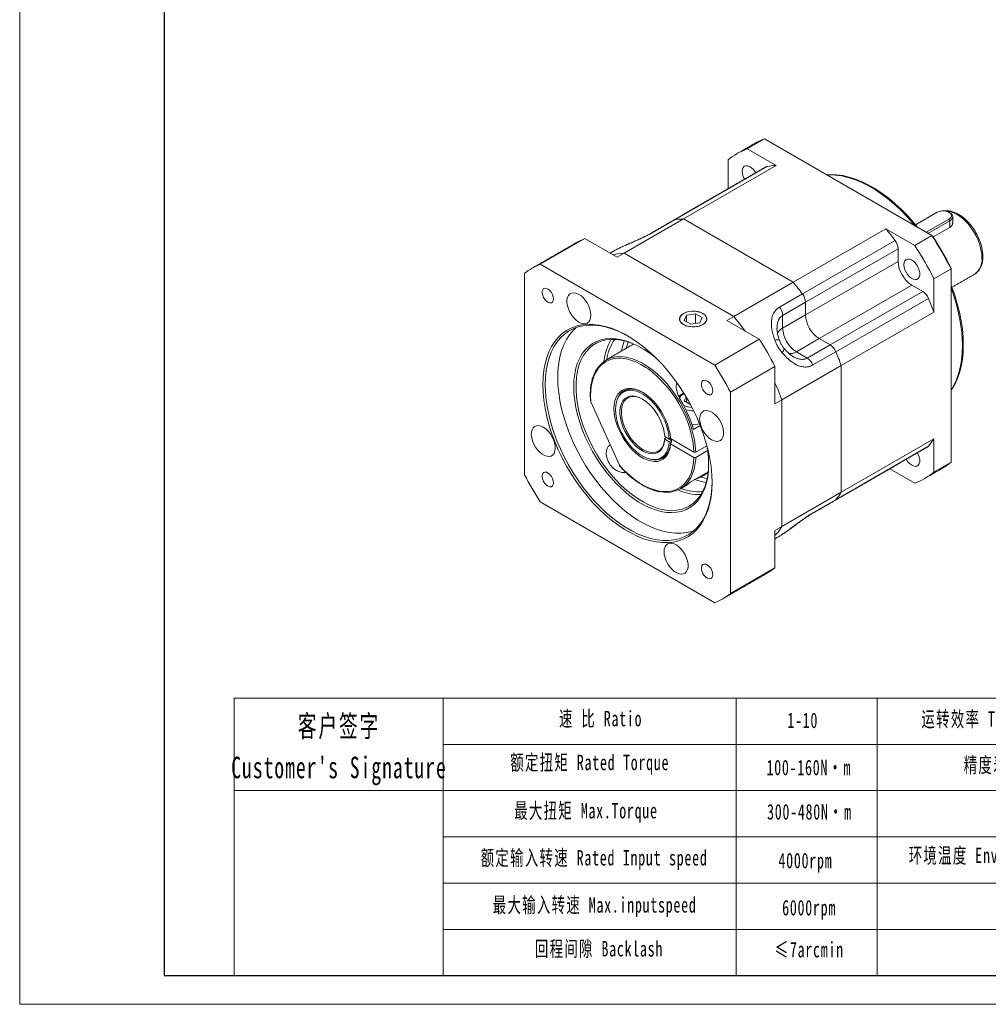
# Model space of a CAD drawing. Header units: millimetres. Extents: x -112 to 638, y -108 to 422.
# Tile 1 of 6: x -112 to 187, y -108 to 196. Entities that reach past the tile are written whole.
import ezdxf

# ---------------------------------------------------------------- set-up
doc = ezdxf.new("R2010")
doc.units = ezdxf.units.MM
doc.header["$LTSCALE"] = 1.5
doc.layers.get('0').update_dxf_attribs({"lineweight": 18})
for name, color, linetype, lineweight in [('7标注层', 4, 'Continuous', 18), ('SLD-0', 7, 'Continuous', 18), ('图框_外框线', 7, 'Continuous', 18)]:
    doc.layers.add(name, color=color, linetype=linetype, lineweight=lineweight)
doc.styles.add('标准', font='txt', dxfattribs={"width": 0.667})

msp = doc.modelspace()

# ---------------------------------------------------------------- linework, layer by layer
at = {"color": 7, "linetype": 'Continuous', "lineweight": 15}
for p, q in [((118.06566, 159.52333), (112.76236, 156.4618)), ((169.81505, 129.64904), (118.06566, 159.52333)), ((121.66649, 151.32155), (112.76236, 156.4618)), ((106.81725, 153.02864), (106.81725, 144.14925)), ((118.83626, 151.0158), (90.19844, 134.48354)), ((121.66649, 151.32155), (93.02867, 134.78928)), ((74.64389, 124.17598), (93.02867, 134.78928)), ((90.19844, 134.48354), (83.12737, 130.4015)), ((93.02867, 134.78928), (126.96979, 115.19549)), ((126.96979, 115.19549), (93.02867, 134.78928)), ((171.44681, 136.86695), (164.77735, 133.01675)), ((168.05632, 130.66433), (175.12376, 134.74428)), ((175.40661, 134.25439), (168.62205, 130.33774)), ((175.40661, 134.25439), (175.12376, 134.74428)), ((175.40661, 132.19916), (175.40661, 134.25439)), ((176.28529, 135.479), (176.28529, 133.38219)), ((126.96979, 115.19549), (155.60762, 131.72775)), ((164.51175, 126.58751), (155.60762, 131.72775)), ((175.40661, 132.19916), (170.23975, 129.2164)), ((48.72308, 120.77057), (62.51166, 128.73054)), ((72.52257, 122.95137), (62.51166, 128.73054)), ((129.80002, 111.62203), (158.43785, 128.15429)), ((164.51175, 126.58751), (169.81505, 129.64904)), ((159.39441, 125.55474), (130.75659, 109.02248)), ((159.39441, 125.55474), (159.39441, 121.66642)), ((74.64389, 124.17598), (72.52257, 122.95137)), ((74.64389, 124.17598), (108.58502, 104.58218)), ((74.64389, 124.17598), (108.58502, 104.58218)), ((48.72308, 120.77057), (102.68603, 89.61842)), ((159.39441, 121.66642), (130.75659, 105.13416)), ((175.76016, 119.35181), (170.45686, 116.29028)), ((175.76016, 119.61462), (175.76016, 119.35181)), ((175.76016, 59.59352), (175.76016, 119.35181)), ((43.88475, 55.66213), (43.88475, 117.97655)), ((170.45686, 106.00811), (170.45686, 116.29028)), ((183.02748, 117.705), (183.11417, 117.75665)), ((126.96979, 115.19549), (108.58502, 104.58218)), ((163.63705, 114.31796), (134.99923, 97.78569)), ((163.63705, 114.31796), (167.00425, 112.37411)), ((122.72895, 107.53999), (129.80002, 111.62203)), ((138.36643, 95.84185), (167.00425, 112.37411)), ((168.7772, 110.246), (140.13938, 93.71374)), ((130.75659, 109.02248), (123.68552, 104.94044)), ((130.75659, 105.13416), (130.75659, 109.02248)), ((130.75659, 109.02248), (130.75659, 105.13416)), ((93.99263, 105.04621), (93.24548, 103.43651)), ((96.78102, 105.47753), (93.99263, 105.04621)), ((93.99263, 103.00519), (93.99263, 105.04621)), ((98.82226, 104.29915), (96.78102, 105.47753)), ((96.78102, 102.48927), (96.78102, 105.47753)), ((98.07511, 102.68944), (98.82226, 104.29915)), ((106.4637, 103.35757), (108.58502, 104.58218)), ((123.68552, 101.05212), (130.75659, 105.13416)), ((123.68552, 104.94044), (123.68552, 101.05212)), ((170.45686, 106.00811), (141.81903, 89.47585)), ((93.24548, 103.43651), (95.28673, 102.25813)), ((95.28673, 102.25813), (98.07511, 102.68944)), ((116.47461, 97.5784), (106.4637, 103.35757)), ((116.47461, 97.5784), (102.68603, 89.61842)), ((127.92816, 93.70365), (134.99923, 97.78569)), ((138.36643, 95.84185), (134.99923, 97.78569)), ((134.99923, 97.78569), (138.36643, 95.84185)), ((75.3014, 94.77481), (75.40138, 95.12551)), ((131.29536, 91.75981), (138.36643, 95.84185)), ((127.92816, 93.70365), (131.29536, 91.75981)), ((140.13938, 93.71374), (133.06831, 89.6317)), ((107.52436, 81.23819), (121.31294, 89.19816)), ((121.31294, 77.63793), (121.31294, 89.19816)), ((123.43426, 78.86254), (141.81903, 89.47585)), ((141.81903, 89.47585), (141.81903, 50.28189)), ((141.81903, 50.28189), (141.81903, 89.47585)), ((93.24548, 78.53202), (93.82539, 79.78139)), ((93.99263, 78.1007), (93.99263, 79.49774)), ((107.52436, 81.23819), (107.52436, 18.92376)), ((73.25118, 58.61188), (64.41289, 78.28998)), ((95.15346, 77.43057), (93.24548, 78.53202)), ((94.55085, 77.77844), (94.93284, 77.83753)), ((123.43426, 78.86254), (121.31294, 77.63793)), ((123.43426, 78.86254), (123.43426, 39.66858)), ((123.43426, 78.86254), (123.43426, 39.66858)), ((98.18737, 70.92177), (96.11993, 69.72826)), ((87.22108, 66.94511), (87.71617, 67.23092)), ((88.60172, 66.7197), (87.22137, 67.51656)), ((87.22137, 66.70002), (88.60172, 65.90316)), ((88.60172, 66.7197), (89.03362, 66.96903)), ((89.30883, 66.31136), (88.60172, 65.90316)), ((89.13171, 66.82201), (88.77799, 66.61781)), ((88.77799, 66.61781), (89.30883, 66.31136)), ((89.46362, 65.81373), (89.03935, 65.56881)), ((89.04031, 66.87478), (96.26571, 62.70365)), ((89.04031, 65.2417), (96.26571, 61.07057)), ((89.46116, 66.63183), (89.10743, 66.42763)), ((89.26494, 65.67922), (89.30883, 66.31136)), ((89.46362, 65.81373), (89.28621, 65.91615)), ((96.26571, 62.70365), (96.15439, 64.27298)), ((96.83166, 62.70349), (100.25503, 64.67975)), ((140.13938, 47.98329), (168.7772, 64.51555)), ((141.81903, 50.28189), (170.45686, 66.81415)), ((170.45686, 56.53199), (170.45686, 66.81415)), ((96.83166, 61.07041), (100.49522, 63.18533)), ((158.82089, 58.6959), (158.77297, 58.66642)), ((170.45686, 56.53199), (175.76016, 59.59352)), ((95.05893, 53.39738), (100.67261, 56.63809)), ((98.8623, 55.26484), (98.8623, 55.59302)), ((100.3558, 56.12363), (100.63332, 56.29176)), ((156.82017, 57.53909), (164.51175, 53.09883)), ((141.81903, 50.28189), (123.43426, 39.66858)), ((102.68603, 16.12974), (48.72308, 47.28189)), ((133.06831, 43.90125), (140.13938, 47.98329)), ((121.31294, 38.44397), (123.43426, 39.66858)), ((121.31294, 26.88374), (121.31294, 38.44397)), ((121.31294, 26.88374), (107.52436, 18.92376))]:
    msp.add_line(p, q, dxfattribs=at)
for p, q in [((18.74481, -13.38274), (18.74481, -99.14409)), ((109.26824, -13.38274), (109.26824, -99.14409))]:
    msp.add_line(p, q)
for points in [[(111.16218, 149.5103), (111.23993, 150.17614), (111.46831, 150.71038), (111.83295, 151.07944), (112.31095, 151.26013), (112.87228, 151.2411), (113.48166, 151.02355), (114.1008, 150.62114), (114.6908, 150.05917), (115.2146, 149.37293), (115.38518, 149.09541)], [(118.50114, 150.89422), (118.62642, 150.95536), (118.83626, 151.0158)], [(137.24173, 148.45322), (138.47553, 148.51899), (140.33992, 148.45195), (142.26313, 148.1911), (144.2349, 147.73785), (146.24472, 147.0946), (148.28185, 146.26479), (150.33544, 145.25285), (152.39452, 144.06417), (154.4481, 142.70509), (156.48524, 141.18288), (158.49505, 139.50564), (160.46683, 137.68233), (162.39004, 135.72268), (164.25443, 133.63714), (165.48822, 132.14686)], [(164.70241, 132.6005), (163.94419, 133.50533), (162.07354, 135.59788), (160.14386, 137.56411), (158.16546, 139.39355), (156.14889, 141.07642), (154.10491, 142.60375), (152.04442, 143.96739), (149.97843, 145.16007), (147.91794, 146.17541), (145.87396, 147.00801), (143.85739, 147.65342), (141.87899, 148.1082), (139.94931, 148.36992), (138.07866, 148.43718), (137.32044, 148.40778)], [(175.12376, 134.74428), (175.60191, 135.1242), (175.85328, 135.57081), (175.85328, 136.04042), (175.60191, 136.48703), (175.12376, 136.86695), (174.46566, 137.14297), (173.69202, 137.28809), (172.87856, 137.28808), (172.10491, 137.14297), (171.44681, 136.86695)], [(185.3061, 122.7413), (185.23041, 124.03504), (185.00479, 125.391), (184.63365, 126.78279), (184.1242, 128.1833), (183.48636, 129.5653), (182.73254, 130.90187), (181.87743, 132.167), (180.93766, 133.33607), (179.93152, 134.38632), (178.8786, 135.29731), (177.79938, 136.05131), (176.71489, 136.63364), (175.64622, 137.03298), (174.61417, 137.24153), (173.85937, 137.26952)], [(89.86331, 134.36195), (89.98859, 134.42309), (90.19844, 134.48354)], [(90.19844, 134.48354), (89.98859, 134.42309), (89.86331, 134.36195)], [(175.40695, 136.70341), (175.68691, 136.51687), (176.09613, 136.08422), (176.27764, 135.60255), (176.21673, 135.11087), (175.91833, 134.64901), (175.40661, 134.25439)], [(83.12737, 130.4015), (82.91753, 130.34105), (82.78683, 130.27676)], [(74.64389, 124.17598), (72.59287, 123.99516), (71.15768, 123.7393)], [(71.15768, 123.7393), (72.59287, 123.99516), (74.64389, 124.17598)], [(161.16218, 120.64592), (161.23993, 121.31176), (161.46831, 121.84599), (161.83295, 122.21505), (162.31095, 122.39574), (162.87228, 122.37671), (163.48166, 122.15916), (164.1008, 121.75676), (164.6908, 121.19478), (165.2146, 120.50855), (165.63927, 119.74117), (165.93813, 118.94088), (166.09241, 118.15794), (166.09241, 117.44156), (165.93813, 116.83675), (165.63927, 116.38152), (165.2146, 116.10446), (164.6908, 116.02298), (164.1008, 116.14221), (163.48166, 116.45466), (162.87228, 116.94068), (162.31095, 117.56975), (161.83295, 118.30233), (161.46831, 119.09239), (161.23993, 119.8903), (161.16218, 120.64592)], [(52.84732, 110.0814), (52.76878, 110.72843), (52.54015, 111.40866), (52.18174, 112.06162), (51.72539, 112.62931), (51.21166, 113.06129), (50.68619, 113.31916), (50.19567, 113.38002), (49.78369, 113.23846), (49.48685, 112.90706), (49.33153, 112.41527), (49.33153, 111.80677), (49.48685, 111.13564), (49.78369, 110.46152), (50.19567, 109.8443), (50.68619, 109.33882), (51.21166, 108.99), (51.72539, 108.82883), (52.18174, 108.86964), (52.54015, 109.10879), (52.76878, 109.52504), (52.84732, 110.0814)], [(175.76016, 114.35636), (175.94764, 113.86836), (176.88914, 111.21022), (177.69446, 108.55697), (178.35929, 105.92277), (178.8801, 103.32168), (179.25411, 100.76758), (179.47931, 98.27409), (179.55451, 95.85451), (179.47931, 93.52177), (179.25411, 91.28829), (178.8801, 89.166), (178.35929, 87.16623), (177.69446, 85.29964), (176.88914, 83.57619), (175.94764, 82.00507), (175.76016, 81.73354)], [(175.76016, 81.8245), (176.62137, 83.27613), (177.42939, 85.00538), (178.09646, 86.87824), (178.61902, 88.88474), (178.99428, 91.01416), (179.22024, 93.25514), (179.2957, 95.59573), (179.22024, 98.02343), (178.99428, 100.5253), (178.61902, 103.08799), (178.09646, 105.69782), (177.42939, 108.34087), (176.62137, 111.00303), (175.76016, 113.44899)], [(64.39084, 105.03509), (64.31485, 105.94189), (64.08999, 106.89931), (63.72546, 107.86814), (63.23619, 108.80872), (62.64221, 109.68255), (61.96784, 110.45385), (61.24068, 111.09104), (60.49051, 111.56804), (59.74803, 111.86531), (59.04365, 111.9707), (58.40621, 111.87987), (57.86179, 111.59656), (57.43269, 111.13236), (57.13647, 110.50627), (56.98527, 109.74393), (56.98527, 108.87654), (57.13647, 107.93963), (57.43269, 106.97153), (57.86179, 106.0119), (58.40621, 105.10002), (59.04365, 104.27321), (59.74803, 103.56533), (60.49051, 103.00537), (61.24068, 102.61623), (61.96784, 102.41387), (62.64221, 102.40655), (63.23619, 102.59458), (63.72546, 102.97027), (64.08999, 103.51823), (64.31485, 104.21602), (64.39084, 105.03509)], [(99.03907, 105.60269), (98.29501, 105.94524), (97.43756, 106.18362), (96.50972, 106.30587), (95.55802, 106.30587), (94.63018, 106.18362), (93.77274, 105.94524), (93.02867, 105.6027), (92.43529, 105.17315), (92.02237, 104.67816), (91.81059, 104.14253), (91.8106, 103.59313), (92.02237, 103.0575), (92.43529, 102.5625), (93.02867, 102.13296), (93.77273, 101.79041), (94.63019, 101.55204), (95.55802, 101.42978), (96.50972, 101.42978), (97.43756, 101.55204), (98.29501, 101.79041), (99.03908, 102.13296), (99.63245, 102.5625), (100.04537, 103.0575), (100.25715, 103.59313), (100.25715, 104.14253), (100.04538, 104.67816), (99.63245, 105.17315), (99.03907, 105.60269)], [(100.07917, 104.49357), (99.72016, 105.01526), (99.16241, 105.47509), (98.43601, 105.84828), (97.58011, 106.11469), (96.64085, 106.25998), (95.66886, 106.27631), (94.71656, 106.16279), (93.83527, 105.92556), (93.07251, 105.57739), (92.46939, 105.13705), (92.05844, 104.6283), (91.86181, 104.07854), (91.89009, 103.51743), (92.14176, 102.9752), (92.60326, 102.4811), (93.24971, 102.06176), (94.04624, 101.73978), (94.94994, 101.53253), (95.91207, 101.45117), (96.88076, 101.50009), (97.8038, 101.67666), (98.63142, 101.97136), (99.319, 102.3683), (99.82949, 102.84607), (100.13535, 103.37893), (100.2201, 103.93815), (100.07917, 104.49357)], [(112.07122, 100.12042), (110.63603, 102.03331), (108.58502, 104.58218)], [(108.58502, 104.58218), (110.63603, 102.03331), (112.07122, 100.12042)], [(101.8675, 53.3466), (101.79074, 51.07822), (101.56089, 48.91177), (101.1793, 46.85999), (100.64822, 44.9349), (99.97075, 43.14781), (99.15089, 41.50921), (98.19343, 40.0287), (97.104, 38.71499), (95.88899, 37.57577), (94.55552, 36.61773), (93.11144, 35.8465), (91.5652, 35.2666), (89.92588, 34.88144), (88.20311, 34.69327), (86.407, 34.7032), (84.54807, 34.91117), (82.63725, 35.31596), (80.68575, 35.91519), (78.70501, 36.70535), (76.70667, 37.68181), (74.70244, 38.83882), (72.7041, 40.16961), (70.72336, 41.66636), (68.77185, 43.32028), (66.86103, 45.12168), (65.00211, 47.05998), (63.20599, 49.1238), (61.48322, 51.30104), (59.84391, 53.57892), (58.29767, 55.94406), (56.85358, 58.3826), (55.52012, 60.88022), (54.30511, 63.42226), (53.21568, 65.99381), (52.25822, 68.57977), (51.43835, 71.16497), (50.76089, 73.73424), (50.22981, 76.2725), (49.84822, 78.76486), (49.61837, 81.19668), (49.5416, 83.55371), (49.61837, 85.8221), (49.84822, 87.98854), (50.22981, 90.04033), (50.76089, 91.96541), (51.43835, 93.7525), (52.25822, 95.3911), (53.21568, 96.87161), (54.30511, 98.18533), (55.52012, 99.32454), (56.85358, 100.28258), (58.29767, 101.05381), (59.84391, 101.63371), (61.48322, 102.01887), (63.20599, 102.20704), (65.00211, 102.19711), (66.86103, 101.98914), (68.77185, 101.58435), (70.72336, 100.98512), (72.7041, 100.19496), (74.70244, 99.2185), (76.70667, 98.06149), (78.70501, 96.7307), (80.68575, 95.23396), (82.63725, 93.58003), (84.54807, 91.77863), (86.407, 89.84034), (88.20311, 87.77651), (89.92588, 85.59927), (91.5652, 83.3214), (93.11144, 80.95625), (94.55552, 78.51771), (95.88899, 76.02009), (97.104, 73.47805), (98.19343, 70.90651), (99.15089, 68.32054), (99.97075, 65.73534), (100.64822, 63.16607), (101.1793, 60.62781), (101.56089, 58.13545), (101.79074, 55.70363), (101.8675, 53.3466)], [(75.88615, 98.5566), (75.06954, 99.00682), (73.0982, 99.97008), (71.14423, 100.74956), (69.21909, 101.3407), (67.33409, 101.74002), (65.50029, 101.94517), (63.72845, 101.95497), (62.02896, 101.76934), (60.41179, 101.38938), (58.88645, 100.81732), (57.46188, 100.05651), (56.14644, 99.11143), (54.94784, 97.9876), (53.87313, 96.69164), (52.92861, 95.23114), (52.11983, 93.61468), (51.45152, 91.85174), (50.92761, 89.95267), (50.55118, 87.92861), (50.32444, 85.79144), (50.24871, 83.55371), (50.32444, 81.22853), (50.55118, 78.82957), (50.92761, 76.3709), (51.45152, 73.86694), (52.11983, 71.33239), (52.92861, 68.78212), (53.87313, 66.2311), (54.94784, 63.69431), (56.14644, 61.18662), (57.46188, 58.72275), (58.88645, 56.31716), (60.41179, 53.98398), (62.02896, 51.73689), (63.72845, 49.58907), (65.50029, 47.55313), (67.33409, 45.64103), (69.21909, 43.86398), (71.14423, 42.2324), (73.0982, 40.75588), (75.06954, 39.44308), (77.04668, 38.3017), (79.01802, 37.33844), (80.97199, 36.55896), (82.89712, 35.96782), (84.78212, 35.5685), (86.61592, 35.36334), (88.38777, 35.35355), (90.08726, 35.53917), (91.70442, 35.91913), (93.22976, 36.49119), (94.65433, 37.252), (95.96978, 38.19709), (97.16837, 39.32091), (98.24308, 40.61688), (99.1876, 42.07738), (99.99639, 43.69384), (100.66469, 45.45678), (101.1886, 47.35585), (101.56503, 49.37991), (101.79177, 51.51707), (101.8669, 53.55175)], [(59.858, 101.20768), (58.83693, 100.23272), (57.76222, 98.93676), (56.8177, 97.47626), (56.00891, 95.8598), (55.34061, 94.09686), (54.8167, 92.19779), (54.44027, 90.17373), (54.21352, 88.03656), (54.13779, 85.79883), (54.21352, 83.47366), (54.44027, 81.07469), (54.8167, 78.61602), (55.34061, 76.11206), (56.00891, 73.57751), (56.8177, 71.02724), (57.76222, 68.47622), (58.83693, 65.93943), (60.03552, 63.43174), (61.35096, 60.96787), (62.77554, 58.56229), (64.30088, 56.2291), (65.91804, 53.98201), (67.61753, 51.83419), (69.38938, 49.79826), (71.22318, 47.88615), (73.10818, 46.1091), (75.03331, 44.47752), (76.98728, 43.001), (78.95862, 41.6882), (80.93576, 40.54682), (82.9071, 39.58356), (84.86107, 38.80408), (86.7862, 38.21294), (88.6712, 37.81362), (90.50501, 37.60846), (92.27685, 37.59867), (93.97634, 37.78429), (95.5935, 38.16425), (96.1473, 38.34596)], [(100.80684, 58.85736), (100.73169, 56.85794), (100.50679, 54.95969), (100.13376, 53.17628), (99.61528, 51.52057), (98.9551, 50.00449), (98.15796, 48.63895), (97.22961, 47.4338), (96.17674, 46.39772), (95.00694, 45.53818), (93.72863, 44.86136), (92.35103, 44.37215), (90.88406, 44.07407), (89.33828, 43.96926), (87.72485, 44.05849), (86.05537, 44.3411), (84.34189, 44.81507), (82.59674, 45.47698), (80.8325, 46.32205), (79.06188, 47.34421), (77.29764, 48.53608), (75.5525, 49.88908), (73.83901, 51.39346), (72.16954, 53.03838), (70.5561, 54.81199), (69.01032, 56.7015), (67.54335, 58.69332), (66.16575, 60.77308), (64.88744, 62.9258), (63.71764, 65.13597), (62.66477, 67.38766), (61.73642, 69.66466), (60.93928, 71.95055), (60.2791, 74.22887), (59.76062, 76.4832), (59.38759, 78.6973), (59.16269, 80.85522), (59.08754, 82.9414), (59.16269, 84.94082), (59.38759, 86.83907), (59.76062, 88.62247), (60.2791, 90.27818), (60.93928, 91.79427), (61.73642, 93.15981), (62.66477, 94.36496), (63.71764, 95.40104), (64.88744, 96.26058), (66.16575, 96.9374), (67.54335, 97.42661), (69.01032, 97.72469), (70.5561, 97.8295), (72.16954, 97.74027), (73.83901, 97.45766), (75.5525, 96.98369), (77.29764, 96.32178), (79.06188, 95.47671), (80.8325, 94.45455), (82.59674, 93.26268), (84.34189, 91.90968), (84.79187, 91.5319)], [(80.12809, 94.882), (78.97793, 95.49749), (77.22369, 96.2914), (75.49224, 96.89882), (73.79639, 97.31527), (72.14869, 97.53765), (70.56135, 97.56432), (69.04612, 97.39509), (67.61421, 97.0312), (66.27623, 96.47536), (65.04208, 95.73166), (63.9209, 94.80563), (62.92099, 93.70412), (62.04975, 92.43528), (61.31364, 91.00851), (60.7181, 89.43437), (60.26755, 87.72451), (59.96531, 85.89159), (59.81364, 83.94919), (59.81364, 81.91169), (59.96531, 79.79416), (60.26755, 77.61229), (60.7181, 75.38223), (61.31364, 73.1205), (62.04975, 70.84383), (62.92099, 68.56908), (63.9209, 66.3131), (65.04208, 64.09258), (66.27623, 61.92397), (67.61421, 59.82332), (69.04612, 57.80619), (70.56135, 55.8875), (72.14869, 54.08147), (73.79639, 52.40147), (75.49224, 50.85992), (77.22369, 49.46825), (78.97793, 48.23677), (80.74196, 47.17457), (82.50272, 46.28954), (84.24718, 45.58823), (85.96242, 45.07582), (87.63574, 44.75611), (89.25476, 44.63147), (90.80748, 44.70281), (92.28242, 44.96962), (93.66865, 45.42991), (94.95591, 46.08029), (96.13466, 46.91592), (97.19619, 47.93063), (98.13263, 49.11691), (98.93705, 50.46596), (99.60349, 51.96781), (100.12702, 53.61133), (100.50376, 55.38436), (100.73093, 57.27377), (100.80609, 59.06277)], [(73.89815, 93.96473), (74.25787, 95.61293), (74.73602, 97.10704)], [(75.40138, 95.12551), (75.94651, 96.64753), (75.98763, 96.74335)], [(77.64206, 96.11812), (77.39712, 95.98449), (77.35767, 95.96187)], [(82.09253, 88.40656), (81.41304, 88.87043), (79.86188, 89.8037), (78.31485, 90.56069), (76.78655, 91.13429), (75.29137, 91.51907), (73.8434, 91.71143), (72.4563, 91.70953), (71.14315, 91.51341), (69.91631, 91.1249), (68.78735, 90.54768), (67.76691, 89.78718), (66.86462, 88.85057), (66.08898, 87.74667), (65.44729, 86.4859), (64.94561, 85.08014), (64.58866, 83.54264), (64.37982, 81.88789), (64.32104, 80.13148), (64.41289, 78.28998)], [(75.3249, 92.07412), (75.76483, 91.98571), (77.27936, 91.563), (78.82446, 90.95254), (80.38582, 90.15998), (81.94902, 89.19264), (83.49959, 88.05949), (85.02319, 86.77099), (86.50571, 85.33907), (87.93345, 83.77697), (89.29321, 82.09915), (90.57239, 80.32113), (91.75918, 78.45934), (92.84258, 76.53103), (93.81258, 74.55401), (94.66021, 72.54659), (95.37762, 70.52733), (95.95818, 68.5149), (96.39652, 66.52794), (96.68858, 64.58481), (96.83166, 62.70349)], [(89.04031, 65.2417), (88.86921, 64.00858), (88.54658, 62.90094), (88.07813, 61.93835), (87.47214, 61.13785), (86.73932, 60.51357), (85.89265, 60.07658), (84.94708, 59.83459), (83.91935, 59.79188), (82.82763, 59.94921), (81.69122, 60.3038), (80.53022, 60.84937), (79.36516, 61.57628), (78.21664, 62.47168), (77.10499, 63.51972), (76.04984, 64.70188), (75.06988, 65.99724), (74.18241, 67.38291), (73.40315, 68.83437), (72.74587, 70.32596), (72.22218, 71.8313), (71.84137, 73.32377), (71.61015, 74.77697), (71.53262, 76.16521), (71.61015, 77.46394), (71.84137, 78.65019), (72.22218, 79.70297), (72.74587, 80.60368), (73.40315, 81.33639), (74.18241, 81.88813), (75.06988, 82.24915), (76.04984, 82.41307), (77.10499, 82.37699), (78.21664, 82.14154), (79.36516, 81.71089), (80.53022, 81.09265), (81.69122, 80.29776), (82.82763, 79.34028), (83.91935, 78.23713), (84.94708, 77.00783), (85.89265, 75.67411), (86.73932, 74.25956), (87.47214, 72.78921), (88.07813, 71.28904), (88.54658, 69.78559), (88.86921, 68.30544), (89.04031, 66.87478)], [(80.46859, 81.13074), (79.36883, 81.66559), (78.24212, 82.03651), (77.1586, 82.20879), (76.13825, 82.17923), (75.1999, 81.94839), (74.36085, 81.52052), (73.63659, 80.90352), (73.04046, 80.10876), (72.58347, 79.15092), (72.49356, 78.89275)], [(102.09732, 81.64998), (102.01878, 82.29701), (101.79015, 82.97724), (101.43174, 83.6302), (100.97539, 84.19789), (100.46166, 84.62987), (99.93619, 84.88774), (99.44567, 84.9486), (99.03369, 84.80705), (98.73685, 84.47564), (98.58153, 83.98385), (98.58153, 83.37535), (98.73685, 82.70423), (99.03369, 82.0301), (99.44567, 81.41288), (99.93619, 80.9074), (100.46166, 80.55858), (100.97539, 80.39741), (101.43174, 80.43822), (101.79015, 80.67737), (102.01878, 81.09362), (102.09732, 81.64998)], [(123.43426, 78.86254), (122.25233, 81.9133), (121.31294, 84.11348)], [(121.31294, 84.11348), (122.25233, 81.9133), (123.43426, 78.86254)], [(88.60172, 66.7197), (88.47899, 68.07452), (88.20801, 69.48425), (87.79369, 70.92333), (87.24354, 72.36568), (86.56753, 73.78515), (85.77793, 75.156), (84.88903, 76.45339), (83.91696, 77.65381), (82.87934, 78.73548), (81.79498, 79.6788), (80.68352, 80.46667), (79.56513, 81.08482), (78.46008, 81.52202), (77.38839, 81.77037), (76.3695, 81.82535), (75.42186, 81.68597), (74.56267, 81.35475), (73.8075, 80.83771), (73.17004, 80.1442), (72.66183, 79.28682), (72.2921, 78.28109), (72.06755, 77.14524), (71.99224, 75.89988), (72.06755, 74.56757), (72.2921, 73.17246), (72.66183, 71.73985), (73.17004, 70.2957), (73.8075, 68.8662), (74.56267, 67.47725), (75.42186, 66.15403), (76.3695, 64.92054), (77.38839, 63.79913), (78.46008, 62.81013), (79.56513, 61.97146), (80.68352, 61.29834), (81.79498, 60.80296), (82.87934, 60.4943), (83.91696, 60.37796), (84.88903, 60.45605), (85.77793, 60.72714), (86.56753, 61.18634), (87.24354, 61.82531), (87.79369, 62.63246), (88.20801, 63.59318), (88.47899, 64.69004), (88.60172, 65.90316)], [(87.22137, 66.70002), (87.08977, 65.58037), (86.80416, 64.586), (86.37102, 63.73949), (85.80018, 63.06003), (85.10458, 62.56304), (84.30001, 62.25979), (83.40471, 62.15716), (82.439, 62.25747), (81.42478, 62.55846), (80.38507, 63.0533), (79.34344, 63.73075), (78.32352, 64.57546), (77.34846, 65.56825), (76.44038, 66.68661), (75.61986, 67.90517), (74.90554, 69.19628), (74.3136, 70.53066), (73.85748, 71.87803), (73.54753, 73.20784), (73.39078, 74.4899), (73.39078, 75.69514), (73.54753, 76.79622), (73.85748, 77.76816), (74.3136, 78.58891), (74.90554, 79.23986), (75.61986, 79.70622), (76.44038, 79.97744), (77.34846, 80.04735), (78.32352, 79.91436), (79.34344, 79.5815), (80.38507, 79.05631), (81.42478, 78.35071), (82.439, 77.48071), (83.40471, 76.46604), (84.30001, 75.32972), (85.10458, 74.09753), (85.80018, 72.79742), (86.37102, 71.45888), (86.80416, 70.11227), (87.08977, 68.78816), (87.22137, 67.51656)], [(80.40875, 79.04226), (79.5799, 79.4465), (78.59188, 79.7681), (77.64739, 79.89613), (76.76783, 79.82768), (75.97314, 79.56431), (75.28134, 79.11197), (74.70808, 78.48092), (74.26637, 77.68547), (73.96622, 76.74363), (73.81442, 75.67675), (73.81442, 74.50901), (73.96622, 73.26687), (74.26637, 71.97848), (74.70808, 70.67304), (75.28134, 69.38013), (75.97314, 68.12905), (76.76783, 66.94814), (77.64739, 65.86418), (78.59188, 64.90172), (79.5799, 64.08258), (80.58907, 63.42532), (81.59651, 62.94483), (82.57939, 62.65201), (83.51544, 62.55348), (84.38345, 62.65148), (85.16375, 62.9438), (85.83865, 63.4238), (86.39286, 64.08061), (86.81383, 64.89934), (87.092, 65.86144), (87.22108, 66.94511)], [(94.65579, 77.71786), (94.78387, 77.76358), (94.94615, 77.81317)], [(101.73038, 66.49042), (102.47766, 66.14677), (103.19435, 65.9927), (103.85111, 66.03451), (104.42104, 66.27048), (104.88081, 66.69097), (105.21161, 67.27874), (105.39988, 68.00975), (105.43793, 68.85406), (105.32418, 69.77711), (105.06331, 70.7411), (104.66599, 71.70657), (104.14848, 72.63399), (103.53197, 73.4854), (102.84171, 74.22594), (102.10595, 74.82529), (101.35481, 75.25891), (100.61905, 75.50906), (99.92879, 75.56548), (99.31228, 75.42587), (98.79478, 75.09595), (98.39745, 74.58922), (98.13658, 73.92642), (98.02283, 73.1347), (98.06088, 72.24647), (98.24916, 71.29808), (98.57995, 70.32838), (99.03972, 69.37705), (99.60966, 68.48304), (100.26641, 67.68297), (100.9831, 67.00957), (101.73038, 66.49042)], [(49.67872, 70.40989), (48.93144, 70.75354), (48.21475, 70.90761), (47.558, 70.8658), (46.98807, 70.62983), (46.52829, 70.20934), (46.1975, 69.62157), (46.00922, 68.89056), (45.97118, 68.04625), (46.08492, 67.1232), (46.34579, 66.15921), (46.74312, 65.19374), (47.26063, 64.26632), (47.87713, 63.41491), (48.5674, 62.67437), (49.30316, 62.07502), (50.05429, 61.6414), (50.79005, 61.39126), (51.48032, 61.33483), (52.09682, 61.47444), (52.61433, 61.80437), (53.01165, 62.3111), (53.27253, 62.97389), (53.38627, 63.76561), (53.34823, 64.65384), (53.15995, 65.60223), (52.82915, 66.57193), (52.36938, 67.52326), (51.79945, 68.41727), (51.1427, 69.21735), (50.42601, 69.89074), (49.67872, 70.40989)], [(83.14186, 60.44736), (83.88806, 60.3342), (84.91658, 60.34074), (85.86517, 60.54881), (86.71633, 60.95458), (87.45438, 61.55057), (88.06569, 62.32577), (88.539, 63.26589), (88.86556, 64.35359), (89.03935, 65.56881)], [(168.7772, 64.51555), (168.61995, 64.36401), (168.50413, 64.28593)], [(73.25118, 58.61188), (74.70574, 57.04757), (76.21529, 55.62138), (77.76498, 54.34733), (79.33959, 53.23793), (80.92365, 52.30409), (82.50158, 51.55498), (84.05789, 50.99797), (85.57727, 50.63853), (87.04481, 50.48019), (88.44608, 50.5245), (89.7673, 50.77104), (90.9955, 51.21737), (92.11861, 51.85912), (93.12559, 52.68997), (94.00655, 53.70176), (94.75282, 54.88456), (95.35708, 56.22673), (95.81339, 57.71508), (96.11726, 59.335), (96.26571, 61.07057)], [(85.43765, 60.59718), (86.28943, 60.79373), (86.79148, 61.00313)], [(165.38842, 62.48726), (165.63927, 62.00302), (165.93813, 61.20272), (166.09241, 60.41979), (166.09241, 59.70341), (165.93813, 59.0986), (165.63927, 58.64337), (165.2146, 58.36631), (164.6908, 58.28483), (164.1008, 58.40406), (163.48166, 58.7165), (162.87228, 59.20253), (162.31095, 59.83159), (161.88814, 60.46659)], [(52.84732, 53.20932), (52.76878, 53.85635), (52.54015, 54.53657), (52.18174, 55.18954), (51.72539, 55.75723), (51.21166, 56.18921), (50.68619, 56.44708), (50.19567, 56.50794), (49.78369, 56.36638), (49.48685, 56.03498), (49.33153, 55.54318), (49.33153, 54.93469), (49.48685, 54.26356), (49.78369, 53.58944), (50.19567, 52.97222), (50.68619, 52.46674), (51.21166, 52.11792), (51.72539, 51.95675), (52.18174, 51.99755), (52.54015, 52.23671), (52.76878, 52.65295), (52.84732, 53.20932)], [(100.34741, 54.5464), (98.88634, 54.794), (98.31401, 54.93276)], [(140.13938, 47.98329), (139.98213, 47.83175), (139.86631, 47.75366)], [(139.86631, 47.75366), (139.98213, 47.83175), (140.13938, 47.98329)], [(132.78415, 43.66531), (132.91106, 43.74971), (133.06831, 43.90125)], [(121.31294, 36.86687), (122.25233, 37.98245), (123.43426, 39.66858)], [(123.43426, 39.66858), (122.25233, 37.98245), (121.31294, 36.86687)], [(87.01826, 31.86522), (87.09425, 30.95842), (87.31912, 30.00101), (87.68364, 29.03217), (88.17291, 28.09159), (88.76689, 27.21776), (89.44127, 26.44646), (90.16842, 25.80927), (90.9186, 25.33227), (91.66107, 25.035), (92.36545, 24.92961), (93.0029, 25.02044), (93.54732, 25.30375), (93.97642, 25.76796), (94.27263, 26.39404), (94.42384, 27.15639), (94.42384, 28.02377), (94.27263, 28.96068), (93.97642, 29.92878), (93.54732, 30.88841), (93.0029, 31.80029), (92.36545, 32.6271), (91.66107, 33.33498), (90.9186, 33.89495), (90.16842, 34.28408), (89.44127, 34.48645), (88.76689, 34.49376), (88.17291, 34.30573), (87.68364, 33.93004), (87.31912, 33.38208), (87.09425, 32.68429), (87.01826, 31.86522)], [(102.09732, 24.7779), (102.01878, 25.42493), (101.79015, 26.10515), (101.43174, 26.75812), (100.97539, 27.32581), (100.46166, 27.75779), (99.93619, 28.01566), (99.44567, 28.07652), (99.03369, 27.93496), (98.73685, 27.60356), (98.58153, 27.11176), (98.58153, 26.50327), (98.73685, 25.83214), (99.03369, 25.15802), (99.44567, 24.5408), (99.93619, 24.03532), (100.46166, 23.6865), (100.97539, 23.52533), (101.43174, 23.56613), (101.79015, 23.80528), (102.01878, 24.22153), (102.09732, 24.7779)]]:
    msp.add_lwpolyline(points, dxfattribs=at)
for centre, radius, start, end in [((124.69423, 141.16651), 19.51693, 109.8544515, 119.976451), ((119.36571, 138.16285), 19.45394, 109.8424727, 130.168257), ((116.3294, 149.71859), 5.17142, 182.3083715, 210.7466733), ((122.41821, 131.11077), 20.22475, 92.1300747, 100.2013032), ((93.78039, 114.5785), 20.22475, 92.1300747, 100.2013032), ((93.78039, 114.5785), 20.22475, 92.1300747, 100.2013032), ((92.01973, 78.45775), 82.95247, 36.8052226, 39.9541945), ((69.88517, 110.36834), 19.78735, 111.8783872, 119.9865144), ((154.8404, 125.35475), 4.55841, 2.5145171, 37.8901003), ((86.12391, 74.46512), 100.24705, 26.6001013, 33.3998915), ((86.96459, 74.95044), 99.39589, 26.7023993, 33.2975932), ((80.82061, 71.40359), 100.24705, 26.6001013, 33.3998915), ((179.7919, 122.19184), 5.54151, 306.8358483, 5.6904173), ((56.07919, 102.44594), 19.74599, 111.8721617, 128.138563), ((168.60571, 122.08559), 9.22083, 182.6054624, 237.3945172), ((63.3819, 61.92549), 82.95247, 36.8052226, 39.9541945), ((63.3819, 61.92549), 82.95247, 36.8052226, 39.9541945), ((126.20257, 108.82249), 4.55841, 2.5145171, 37.8901003), ((126.20257, 108.82249), 4.55841, 2.5145171, 37.8901003), ((164.55438, 108.53051), 4.55797, 22.1090563, 57.4869493), ((92.52562, 77.57246), 82.957, 20.0460812, 23.1949658), ((119.13151, 104.74045), 4.55841, 2.5145171, 37.8901003), ((139.96788, 105.55332), 9.22083, 182.6054624, 237.3945172), ((139.96788, 105.55332), 9.22083, 182.6054624, 237.3945172), ((125.23458, 97.97421), 3.44574, 116.7153362, 158.2495194), ((132.89682, 101.47128), 9.22083, 182.6054624, 237.3945172), ((84.90364, 89.13683), 16.53617, 149.3406875, 174.311327), ((83.37999, 89.29914), 14.22112, 144.4880045, 171.865459), ((30.61384, 42.41984), 102.05165, 27.2825545, 32.7174457), ((122.03182, 95.72396), 1.72217, 67.8765093, 115.423752), ((122.48663, 94.93668), 1.72206, 304.5687901, 352.1145711), ((135.91656, 91.99825), 4.55797, 22.1090563, 57.4869493), ((135.91656, 91.99825), 4.55797, 22.1090563, 57.4869493), ((73.41521, 83.68461), 8.60412, 77.1763677, 162.767541), ((126.03873, 96.5812), 3.44242, 261.6094007, 303.2893522), ((128.84549, 87.91621), 4.55797, 22.1090563, 57.4869493), ((63.8878, 61.0402), 82.957, 20.0460812, 23.1949658), ((63.8878, 61.0402), 82.957, 20.0460812, 23.1949658), ((60.69423, 59.77498), 35.7443, 7.2291606, 53.2267754), ((16.82526, 34.45986), 102.05165, 27.2825545, 32.7174457), ((77.18111, 78.10799), 4.1241, 94.2492327, 119.7714077), ((77.13837, 78.26372), 4.21894, 123.6601807, 142.9457615), ((94.09463, 78.58977), 2.37785, 111.8350136, 163.0423096), ((59.62882, 59.07278), 38.01501, 16.2779203, 30.6839079), ((95.85659, 82.48813), 5.97151, 241.6782914, 267.8542067), ((96.01731, 83.68554), 8.22138, 254.1702529, 271.0365976), ((96.04387, 79.496), 8.31912, 267.3968472, 283.5411485), ((67.9357, 58.68147), 32.87161, 0.306578, 10.6861598), ((153.32457, 77.57024), 20.22891, 319.8082416, 327.8783714), ((84.7759, 64.93188), 4.16778, 300.3591826, 325.6094249), ((80.87367, 61.49231), 15.96357, 340.8467684, 358.485558), ((163.17692, 74.50619), 19.51219, 300.0169047, 310.157523), ((134.58395, 102.4405), 102.05176, 207.2825519, 212.7174392), ((87.74288, 58.85879), 8.61374, 256.936768, 342.4033347), ((95.13734, 62.12965), 7.81031, 298.4849672, 315.107382), ((157.90838, 71.39779), 19.45396, 289.8425162, 310.1682796), ((89.46807, 58.87954), 7.83018, 300.0645526, 315.5624255), ((103.06972, 70.80956), 17.78941, 248.4996168, 260.1825526), ((98.14484, 65.71702), 16.18291, 245.4061929, 270.9310181), ((97.63018, 64.89679), 14.44312, 248.343563, 275.2922096), ((124.68674, 61.03797), 20.22891, 319.8082416, 327.8783714), ((124.68674, 61.03797), 20.22891, 319.8082416, 327.8783714), ((109.05001, 42.51417), 19.8668, 300.024399, 308.1161248), ((95.32992, 34.45434), 19.74597, 291.872189, 308.1386168)]:
    msp.add_arc(centre, radius, start, end, dxfattribs=at)
for points in [[(114.94271, 158.07268), (109.63941, 155.01115)], [(118.50114, 150.89422), (89.86331, 134.36195)], [(89.86331, 134.36195), (82.79224, 130.27991)], [(175.40695, 136.70341), (175.12406, 136.86677)], [(170.0427, 129.51756), (169.81505, 129.64904)], [(59.99553, 127.50702), (46.20695, 119.54704)], [(71.24539, 124.76407), (70.31397, 124.22637)], [(176.02529, 113.66272), (183.02748, 117.705)], [(93.07203, 105.57711), (93.02818, 105.55179)], [(99.03956, 105.55179), (98.99572, 105.57711)], [(77.35767, 95.96187), (69.08452, 91.18589)], [(75.13333, 81.68776), (74.42622, 81.27956)], [(87.22108, 66.94511), (87.22137, 66.70002)], [(89.03935, 65.56881), (89.04031, 65.2417)], [(139.86631, 47.75366), (168.50413, 64.28593)], [(86.17527, 60.92741), (86.88237, 61.33561)], [(132.63539, 43.57751), (158.77297, 58.66642)], [(99.04765, 55.36845), (100.3558, 56.12363)], [(167.6347, 54.54948), (172.938, 57.61101)], [(92.08265, 51.34764), (93.3908, 52.10282)], [(132.79524, 43.67162), (139.86631, 47.75366)], [(121.31294, 35.89118), (122.24124, 36.42708)], [(105.20215, 17.35327), (118.99074, 25.31325)]]:
    msp.add_open_spline(points, degree=1, dxfattribs=at)
for points, knots in [([(183.11816, 117.78624), (183.22571, 117.8455), (183.59917, 118.05127), (184.13027, 118.57346), (184.69473, 119.32766), (185.12664, 120.2219), (185.42891, 121.23529), (185.57344, 122.22666), (185.60734, 123.09846), (185.57926, 124.00532), (185.45393, 125.09522), (185.16701, 126.42045), (184.74849, 127.75763), (184.20685, 129.08442), (183.55205, 130.37897), (182.79531, 131.61994), (181.94911, 132.78669), (181.02686, 133.85957), (180.0426, 134.82028), (179.01072, 135.65173), (177.94563, 136.33853), (176.86317, 136.86394), (175.779, 137.21942), (174.72155, 137.37023), (173.95857, 137.38558), (173.57698, 137.28926), (173.51449, 137.27348)], [0, 0, 0, 0, 0.462866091, 1.607240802, 2.755188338, 3.923868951, 5.120691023, 6.342177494, 7.147135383, 7.808862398, 9.051678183, 10.292372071, 11.530434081, 12.766134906, 14.000352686, 15.234210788, 16.468807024, 17.705123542, 18.944444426, 20.18796957, 21.436546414, 22.690010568, 23.945007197, 25.192421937, 26.419503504, 26.659798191, 26.659798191, 26.659798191, 26.659798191]), ([(176.2459, 133.59694), (176.24864, 133.45364), (176.25587, 133.07526), (175.93719, 132.56878), (175.56044, 132.30633), (175.40661, 132.19916)], [0, 0, 0, 0, 0.457431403, 1.207817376, 1.725692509, 1.725692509, 1.725692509, 1.725692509]), ([(83.12737, 130.4015), (82.68074, 130.15385), (81.85032, 129.69341), (80.42542, 129.00515), (79.02383, 128.36583), (77.60777, 127.74717), (75.97776, 127.04321), (74.20675, 126.26745), (73.07597, 125.71662), (72.50996, 125.4409)], [0, 0, 0, 0, 1.633148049, 3.036500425, 4.441243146, 5.864208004, 7.288637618, 9.503735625, 11.723659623, 11.723659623, 11.723659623, 11.723659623]), ([(82.78558, 130.2781), (82.75576, 130.26023), (82.50229, 130.10837), (81.90959, 129.7904), (81.02029, 129.33583), (80.02999, 128.8619), (78.96614, 128.37447), (77.84784, 127.8789), (76.69324, 127.37449), (75.51748, 126.85923), (74.33882, 126.32678), (73.41446, 125.89939), (72.92051, 125.64652), (72.78451, 125.57689)], [0, 0, 0, 0, 0.131382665, 1.11640939, 2.104187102, 3.13807708, 4.210586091, 5.336735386, 6.513901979, 7.761806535, 9.087720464, 10.513577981, 11.055341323, 11.055341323, 11.055341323, 11.055341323]), ([(72.50996, 125.4409), (72.20349, 125.2842), (71.72647, 125.0403), (71.37403, 124.83346), (71.24802, 124.75951)], [0, 0, 0, 0, 0.921563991, 1.434434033, 1.434434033, 1.434434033, 1.434434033]), ([(72.60085, 125.48746), (72.50247, 125.43834), (72.06865, 125.22172), (71.66091, 125.00697), (71.39463, 124.84788), (71.37619, 124.83686)], [0, 0, 0, 0, 0.297449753, 1.31160436, 1.387066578, 1.387066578, 1.387066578, 1.387066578]), ([(121.29248, 97.27935), (121.14252, 97.70177), (120.81227, 98.63205), (120.44188, 100.07963), (120.21943, 101.53031), (120.18498, 102.87511), (120.32426, 104.07372), (120.64958, 105.16547), (121.15392, 106.12124), (121.83821, 106.94241), (122.43207, 107.34082), (122.72895, 107.53999)], [0, 0, 0, 0, 1.204640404, 2.652927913, 4.100120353, 5.348788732, 6.596510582, 7.772170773, 8.947006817, 10.10994927, 11.272515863, 11.272515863, 11.272515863, 11.272515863]), ([(123.68552, 104.94044), (123.33859, 104.68016), (122.94956, 104.3883), (122.38995, 103.54465), (121.98985, 102.55091), (121.97608, 101.47076), (121.9698, 100.97819)], [0, 0, 0, 0, 1.389676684, 1.558287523, 3.174489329, 4.529393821, 4.529393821, 4.529393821, 4.529393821]), ([(122.68752, 97.32073), (122.57666, 97.63512), (122.32393, 98.35176), (122.08187, 99.38427), (121.93918, 100.30729), (121.94082, 100.78684), (121.94148, 100.98227)], [0, 0, 0, 0, 0.931991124, 2.124513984, 3.092137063, 3.757677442, 3.757677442, 3.757677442, 3.757677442]), ([(123.46372, 93.51865), (123.18032, 93.88628), (122.60049, 94.63844), (121.85964, 95.90964), (121.48313, 96.81892), (121.29248, 97.27935)], [0, 0, 0, 0, 1.398266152, 2.8608087, 4.361112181, 4.361112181, 4.361112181, 4.361112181]), ([(124.20103, 94.71101), (124.12511, 94.79526), (123.83459, 95.11768), (123.40384, 95.7801), (122.96512, 96.57788), (122.77079, 97.10238), (122.68926, 97.3224)], [0, 0, 0, 0, 0.349617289, 1.337853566, 2.32396032, 3.036515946, 3.036515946, 3.036515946, 3.036515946]), ([(126.96933, 92.24157), (126.79441, 92.3442), (126.3602, 92.59895), (125.64433, 93.18435), (124.88684, 93.90156), (124.41669, 94.45023), (124.19741, 94.70614)], [0, 0, 0, 0, 0.686958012, 1.705262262, 2.785090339, 3.728935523, 3.728935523, 3.728935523, 3.728935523]), ([(133.06831, 89.6317), (132.63051, 89.42766), (131.81651, 89.04831), (130.50798, 88.96281), (129.25351, 89.1528), (128.00971, 89.62707), (126.5851, 90.45603), (125.02782, 91.7306), (123.98547, 92.9222), (123.46372, 93.51865)], [0, 0, 0, 0, 1.569897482, 2.918899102, 4.269237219, 5.637092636, 7.006354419, 9.135664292, 11.269610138, 11.269610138, 11.269610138, 11.269610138]), ([(126.97019, 92.24333), (127.18878, 92.11772), (127.71534, 91.81514), (128.72485, 91.44594), (129.66253, 91.32536), (130.57603, 91.43145), (130.99852, 91.6243), (131.29536, 91.75981)], [0, 0, 0, 0, 0.693307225, 1.670122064, 3.067147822, 3.511451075, 4.561170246, 4.561170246, 4.561170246, 4.561170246]), ([(65.08998, 86.10326), (65.08256, 86.08567), (64.89198, 85.63351), (64.63922, 84.6324), (64.34388, 83.10458), (64.20634, 81.46031), (64.18284, 80.02155), (64.25587, 79.11117), (64.28078, 78.8006)], [0, 0, 0, 0, 0.065563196, 1.684854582, 3.308254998, 4.934082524, 6.561019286, 7.403426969, 7.403426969, 7.403426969, 7.403426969]), ([(92.32156, 78.47189), (92.10368, 78.86014), (91.66821, 79.63612), (91.07489, 81.05141), (90.77042, 82.3819), (90.774, 83.46936), (90.90412, 83.92374), (90.95884, 84.11481)], [0, 0, 0, 0, 1.237537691, 2.47337275, 4.33943388, 5.282758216, 5.967292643, 5.967292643, 5.967292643, 5.967292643]), ([(93.09372, 80.94723), (92.88715, 80.84798), (92.41226, 80.6198), (91.9144, 80.24047), (91.68401, 79.93826), (91.61019, 79.84143)], [0, 0, 0, 0, 0.643512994, 1.479425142, 1.873549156, 1.873549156, 1.873549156, 1.873549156]), ([(64.27378, 78.80006), (64.27568, 78.76568), (64.28542, 78.5891), (64.35603, 78.42341), (64.41289, 78.28998)], [0, 0, 0, 0, 0.1035699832, 0.5320222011, 0.5320222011, 0.5320222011, 0.5320222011]), ([(70.40125, 58.70167), (70.03388, 59.30937), (69.30854, 60.50921), (69.06458, 62.34257), (69.33468, 63.72065), (69.8019, 64.57639), (70.24826, 64.82486), (70.41818, 64.91944)], [0, 0, 0, 0, 1.976224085, 3.901841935, 5.226373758, 6.281287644, 6.929698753, 6.929698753, 6.929698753, 6.929698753]), ([(96.83166, 62.70349), (96.82446, 62.69952), (96.7849, 62.67772), (96.71202, 62.65282), (96.59817, 62.63466), (96.47858, 62.63522), (96.35599, 62.65931), (96.29368, 62.68991), (96.26571, 62.70365)], [0, 0, 0, 0, 0.0280520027, 0.1540480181, 0.2327329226, 0.358937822, 0.485135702, 0.587981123, 0.587981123, 0.587981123, 0.587981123]), ([(96.83166, 61.07041), (96.82446, 61.06644), (96.7849, 61.04464), (96.71202, 61.01974), (96.59817, 61.00158), (96.47858, 61.00214), (96.35599, 61.02623), (96.29368, 61.05683), (96.26571, 61.07057)], [0, 0, 0, 0, 0.0280520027, 0.1540480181, 0.2327329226, 0.358937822, 0.485135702, 0.587981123, 0.587981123, 0.587981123, 0.587981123]), ([(75.22991, 56.41541), (75.2214, 56.41281), (74.85095, 56.29947), (73.94089, 56.40284), (72.63735, 56.78175), (71.3704, 57.5698), (70.72592, 58.32248), (70.40125, 58.70167)], [0, 0, 0, 0, 0.030338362, 1.320828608, 2.664768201, 4.11940036, 5.596210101, 5.596210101, 5.596210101, 5.596210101]), ([(73.25118, 58.61188), (73.25444, 58.6047), (73.31763, 58.4658), (73.39486, 58.31813), (73.49629, 58.21542), (73.50179, 58.20985)], [0, 0, 0, 0, 0.0233182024, 0.4513353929, 0.4758944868, 0.4758944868, 0.4758944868, 0.4758944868]), ([(73.50343, 58.21136), (73.59098, 58.11207), (74.12458, 57.50695), (75.1441, 56.47034), (76.57317, 55.16122), (78.03894, 53.98992), (79.52651, 52.96063), (81.02441, 52.08531), (82.52172, 51.36535), (84.001, 50.82989), (85.04149, 50.52585), (85.57228, 50.45384), (85.63125, 50.44584)], [0, 0, 0, 0, 0.34512016, 2.103321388, 3.862559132, 5.62258702, 7.383484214, 9.145247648, 10.907725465, 12.670439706, 14.432349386, 14.652537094, 14.652537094, 14.652537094, 14.652537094]), ([(98.8623, 55.26484), (98.47928, 55.07532), (97.83634, 54.75719), (96.86819, 54.37173), (96.47679, 54.21589)], [0, 0, 0, 0, 1.553018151, 2.60697839, 2.60697839, 2.60697839, 2.60697839]), ([(123.46372, 37.1864), (123.75457, 37.37993), (124.39511, 37.80615), (125.46358, 38.56663), (126.60871, 39.40633), (127.75617, 40.25995), (128.86388, 41.07935), (129.97207, 41.88129), (131.05202, 42.63324), (132.10537, 43.32777), (132.74737, 43.71011), (133.06831, 43.90125)], [0, 0, 0, 0, 1.252868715, 2.759146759, 4.264281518, 5.562943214, 6.860623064, 8.08335479, 9.305228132, 10.514733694, 11.723847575, 11.723847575, 11.723847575, 11.723847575]), ([(123.54275, 37.23597), (123.87307, 37.45488), (124.53874, 37.89603), (125.57899, 38.63553), (126.65747, 39.42034), (127.71073, 40.19796), (128.76478, 40.97202), (129.77036, 41.69644), (130.75365, 42.38195), (131.66065, 42.98118), (132.34576, 43.4124), (132.68742, 43.60586), (132.7852, 43.66123)], [0, 0, 0, 0, 1.369684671, 2.760166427, 4.041526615, 5.378979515, 6.501758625, 7.670552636, 8.779765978, 9.827891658, 10.850783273, 11.260921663, 11.260921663, 11.260921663, 11.260921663]), ([(122.23861, 36.43164), (122.34912, 36.494), (122.7019, 36.69308), (123.15355, 36.98555), (123.46372, 37.1864)], [0, 0, 0, 0, 0.450856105, 1.439235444, 1.439235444, 1.439235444, 1.439235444]), ([(122.33702, 36.48579), (122.36563, 36.50171), (122.63402, 36.65106), (123.03494, 36.90331), (123.43925, 37.16916), (123.54884, 37.24123)], [0, 0, 0, 0, 0.11425956, 1.072133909, 1.428332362, 1.428332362, 1.428332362, 1.428332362])]:
    msp.add_open_spline(points, degree=3, knots=knots, dxfattribs=at)
at = {"layer": '7标注层', "color": 0}
msp.add_line((-45.94873, -13.38274), (-45.94873, -99.12943), dxfattribs=at)
at = {"layer": 'SLD-0'}
msp.add_line((152.88403, -13.38274), (152.88403, -99.11968), dxfattribs=at)
at = {"layer": '图框_外框线'}
for p, q in [((-45.94873, -13.38274), (629.12422, -13.38274)), ((18.74481, -27.68961), (398.14968, -27.68961)), ((-45.94873, -41.99648), (629.12422, -41.99648)), ((18.74481, -56.30335), (629.12422, -56.30335)), ((18.74481, -70.61022), (629.12422, -70.61022)), ((18.74481, -84.91708), (629.12422, -84.91708))]:
    msp.add_line(p, q, dxfattribs=at)
at = {"layer": '图框_外框线', "color": 3}
msp.add_lwpolyline([(-112.22462, -108.06134), (638.05614, -108.06134), (638.05614, 422.49433), (-112.22462, 422.49433)], close=True, dxfattribs=at)
at = {"layer": '图框_外框线', "color": 3, "lineweight": 25}
msp.add_lwpolyline([(-67.56505, -99.12943), (629.12422, -99.12943), (629.12422, 413.56242), (-67.56505, 413.56242)], close=True, dxfattribs=at)

# ---------------------------------------------------------------- texts
at = {"layer": 'SLD-0', "color": 1, "attachment_point": 2, "line_spacing_factor": 1.15057, "style": '标准'}
for s, insert, char_height, width in [("\\T1.1;客户签字\\PCustomer's Signature", (-13.49045, -18.67639), 6.6765388, 83.0568306), ('\\T1.1;速 比 Ratio', (67.39844, -17.31672), 4.7689563, 38.9667155), ('{\\T1.10000;1-10}', (129.89803, -17.86678), 4.7689563, 20.2766053), ('\\T1.1;运转效率 Transmission Efficiency', (204.25107, -17.46328), 4.7689563, 81.0415118), ('\\T1.1;额定扭矩 Rated Torque', (64.04631, -30.88338), 4.7689563, 84.6715116), ('\\T1.1;100-160N·m', (131.78948, -32.44733), 4.7689563, 39.4994741), ('\\T1.1;精度寿命 Service Life', (204.25107, -31.63642), 4.7689563, 63.611826), ('\\T1.1;最大扭矩 Max.Torque', (62.87307, -45.78995), 4.7689563, 56.2927921), ('\\T1.1;300-480N·m', (131.95871, -46.14583), 4.7689563, 47.4294413), ('\\T1.1;额定输入转速 Rated Input speed', (65.38716, -60.36156), 4.7689563, 74.8408859), ('\\T1.1;环境温度 Enviromental Temperature', (201.51702, -59.64118), 4.7689563, 80.3579791), ('\\T1.1;4000rpm', (130.72284, -61.22905), 4.7689563, 32.8600427), ('\\T1.1;最大输入转速 Max.inputspeed ', (65.55477, -74.93315), 4.7689563, 75.2732409), ('\\T1.1;6000rpm', (131.86101, -75.79068), 4.7689563, 104.2770867), ('\\T1.1;回程间隙 Backlash', (66.89562, -88.49981), 4.7689563, 61.0347561), ('\\T1.1;≤7arcmin ', (131.88252, -88.76866), 4.7689563, 36.6851201)]:
    msp.add_mtext(s, dxfattribs=dict(at, insert=insert, char_height=char_height, width=width))

doc.saveas('drawing.dxf')
